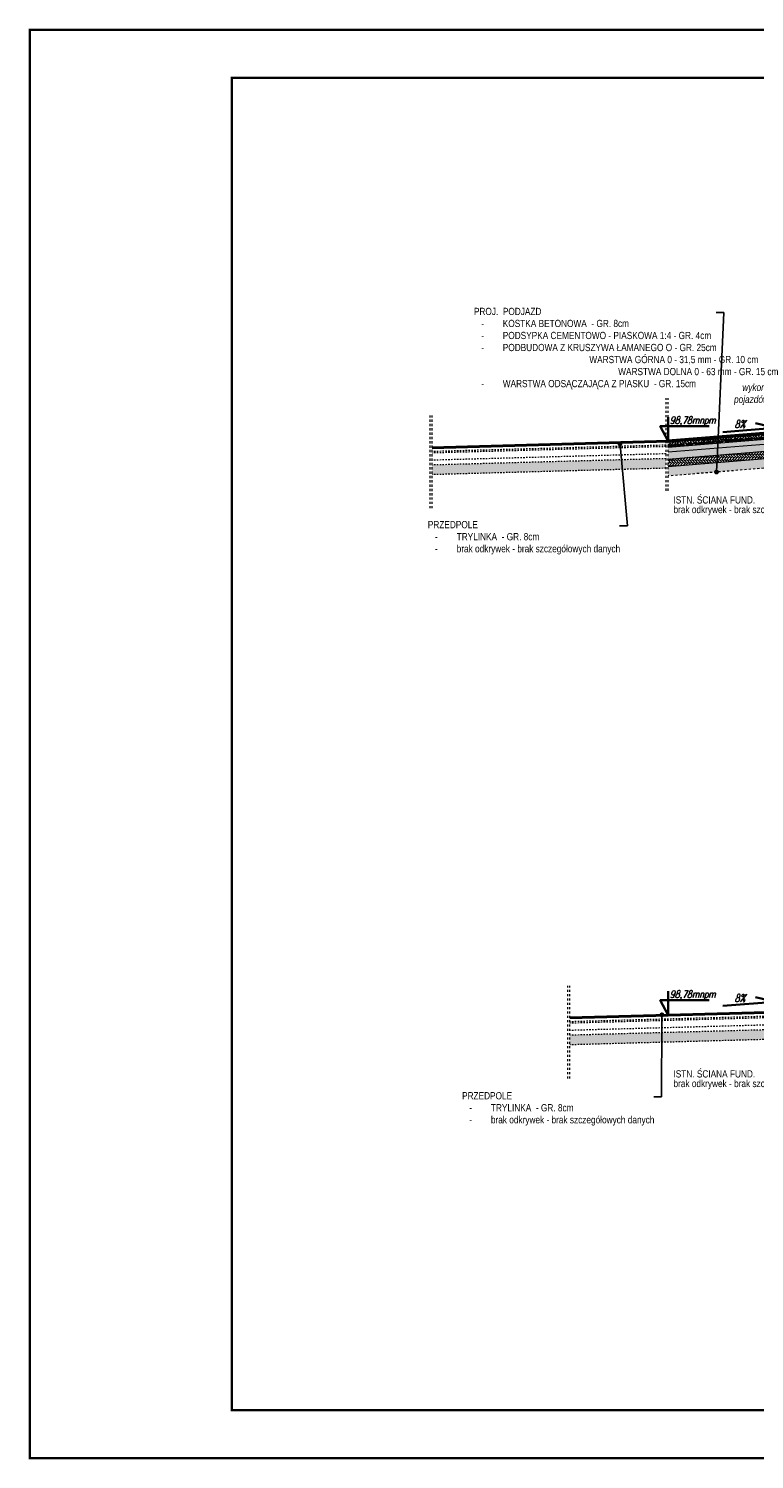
# Model space of a CAD drawing. Header units: centimetres. Extents: x -2715 to 104803, y -4848 to 32152.
# Tile 16 of 24: x 90598 to 92107, y -1446 to 1529. Entities that reach past the tile are written whole.
import ezdxf
from ezdxf import colors
from ezdxf.entities.mleader import LeaderData, LeaderLine
from ezdxf.math import Vec2, Vec3

# ---------------------------------------------------------------- set-up
doc = ezdxf.new("R2010")
doc.units = ezdxf.units.CM
doc.header["$MEASUREMENT"] = 0
doc.linetypes.add('Dash', pattern=[0.6, 0.3, -0.3])
for name, color, linetype, lineweight in [('0_TXT', 7, 'Continuous', 15), ('0_TXT_N', 150, 'Continuous', 15), ('1_ hatch', 8, 'Continuous', 9), ('1_ view 1', 7, 'Continuous', 15), ('1_ wall DIV', 52, 'Continuous', 40)]:
    doc.layers.add(name, color=color, linetype=linetype, lineweight=lineweight)
for name, color, linetype, lineweight, true_color in [('1_ hatch proj.', 7, 'Continuous', 9, 0x1a8cff), ('1_ wall DIV proj.', 7, 'Continuous', 40, 0x1a8cff), ('1_ wall STRUCT proj.', 7, 'Continuous', 50, 0x1a8cff), ('1_ wall STRUCT-DIV rozbiorka', 7, 'Continuous', 9, 0xff0a0a)]:
    doc.layers.add(name, color=color, linetype=linetype, lineweight=lineweight, true_color=true_color)
doc.layers.add('DIM', color=7, linetype='Continuous')
doc.styles.add('txt_1', font='ARIALN.TTF')
doc.styles.add('TXT_D', font='arial.ttf')
doc.styles.add('TXT_M', font='romans.shx', dxfattribs={"width": 0.75, "oblique": 15})
doc.linetypes.add('Rozbiö˘ka', pattern='A,7,[121,msgB.shx,S=1,R=0,X=0.5,Y=-1.826635],7', length=14)
pattern_1 = [(37.5, (92364.287, 2865.356), (-0.1574834, 4.8170594), [0, -3.8, 0, -4.25, 0, -4.0625]), (7.5, (92364.287, 2865.356), (4.424442, 7.055365), [0, -2.05, 0, -3.425, 0, -1.3125]), (327.5, (92361.212, 2865.356), (7.785355, 0.0141476), [0, -1.25, 0, -4.5, 0, -5.875]), (317.5, (92361.212, 2865.356), (7.515317, 2.194189), [0, -0.625, 0, -2.95, 0, -3.375])]

# ---------------------------------------------------------------- blocks, each defined once
blk = doc.blocks.new('_DOT')
at = {"color": 0, "linetype": 'ByBlock'}
blk.add_line((-0.5, 0), (-1, 0), dxfattribs=at)
at = {"color": 0, "linetype": 'ByBlock', "const_width": 0.5}
blk.add_lwpolyline([(-0.25, 0, 1), (0.25, 0, 1)], format="xyb", close=True, dxfattribs=at)

msp = doc.modelspace()

# ---------------------------------------------------------------- hatches: boundary and pattern name
at = {"layer": '1_ hatch'}
h = msp.add_hatch(dxfattribs=at)
h.set_pattern_fill('AR-SAND', color=256, scale=2.5, angle=270)
h.set_pattern_definition(pattern_1)
h.paths.add_polyline_path([(91436.71, 621.9), (91923.28, 635.22), (91923.28, 615.22), (91436.71, 601.89), (91436.71, 621.9)])
h = msp.add_hatch(dxfattribs=at)
h.set_pattern_fill('AR-SAND', color=256, scale=2.5, angle=270)
h.set_pattern_definition(pattern_1)
h.paths.add_polyline_path([(91927.28, 599.11), (92207.2, 621.8), (92286.47, 621.8), (92304.29, 599.44), (92313.07, 599.44), (92324.29, 615.21), (92324.29, 641.8), (92206.39, 641.8), (91927.28, 619.18), (91927.28, 599.11), (91927.28, 599.11)])
h = msp.add_hatch(dxfattribs=at)
h.set_pattern_fill('AR-SAND', color=256, scale=2.5, angle=270)
h.set_pattern_definition([(37.5, (92364.287, 1671.8844), (-0.1574834, 4.8170594), [0, -3.8, 0, -4.25, 0, -4.0625]), (7.5, (92364.287, 1671.8844), (4.424442, 7.055365), [0, -2.05, 0, -3.425, 0, -1.3125]), (327.5, (92361.212, 1671.8844), (7.785355, 0.014148), [0, -1.25, 0, -4.5, 0, -5.875]), (317.5, (92361.212, 1671.8844), (7.515317, 2.194189), [0, -0.625, 0, -2.95, 0, -3.375])])
h.paths.add_polyline_path([(92324.29, -547.27), (92324.29, -567.27), (91722.81, -583.75), (91722.81, -563.74), (92324.29, -547.27)])
at = {"layer": '1_ hatch proj.'}
h = msp.add_hatch(dxfattribs=at)
h.set_pattern_fill('HOUND', color=256, scale=25, angle=45, style=0)
h.set_pattern_definition([(135, (92364.2868, 2865.356), (-5.5242717, 3.314563), [25, -12.5]), (225, (92364.2868, 2865.356), (5.5242717, 3.314563), [25, -12.5])])
edge = h.paths.add_edge_path()
edge.add_line((91927.28, 659.31), (92204.77, 681.8))
edge.add_line((92204.77, 681.8), (92324.29, 681.8))
edge.add_line((92324.29, 681.8), (92324.29, 685.8))
edge.add_line((92324.29, 685.8), (92204.61, 685.8))
edge.add_line((92204.61, 685.8), (91927.18, 663.34))
edge.add_line((91927.18, 663.34), (91927.51, 659.33))
h = msp.add_hatch(dxfattribs=at)
h.set_pattern_fill('AR-HBONE', color=256, angle=270)
h.set_pattern_definition([(45, (92364.287, 2865.356), (2e-16, 5.656854), [12, -4]), (135, (92367.1152, 2868.1845), (6e-16, 5.656854), [12, -4])])
edge = h.paths.add_edge_path()
edge.add_line((91927.71, 663.35), (91927.23, 663.34))
edge.add_line((91927.23, 663.34), (91927.28, 671.35))
edge.add_line((91927.28, 671.35), (92207.4, 693.8))
edge.add_line((92207.4, 693.8), (92324.29, 693.8))
edge.add_line((92324.29, 693.8), (92324.29, 685.8))
edge.add_line((92324.29, 685.8), (92204.61, 685.8))
edge.add_line((92204.61, 685.8), (91927.28, 663.34))
h = msp.add_hatch(dxfattribs=at)
h.set_pattern_fill('AR-HBONE', color=256, angle=360, style=0)
h.set_pattern_definition([(135, (92364.287, 2865.356), (-5.656854, 6e-16), [12, -4]), (225, (92361.4584, 2868.1845), (-5.656854, 1e-15), [12, -4])])
h.paths.add_polyline_path([(92324.29, 641.8), (92206.39, 641.8), (91927.28, 619.18), (91926.06, 634.13), (92205.78, 656.8), (92324.29, 656.8)])
h = msp.add_hatch(dxfattribs=at)
h.set_pattern_fill('AR-CONC', color=256, angle=360, style=0)
h.set_pattern_definition([(140, (92364.287, 2865.356), (0.627521, 7.172602), [0.75, -8.25]), (85, (92364.287, 2865.356), (-7.521921, -1.387513), [0.6, -6.6]), (190.45144, (92364.339, 2865.954), (-6.8944, 5.785088), [0.637402, -7.01142]), (136.1842, (92362.287, 2865.356), (1.655193, 10.672413), [1.125, -12.375]), (186.63564, (92362.425, 2866.245), (-9.741186, 9.34662), [0.956103, -10.51714]), (81.18416, (92362.287, 2865.356), (-9.741186, 9.34662), [0.9, -9.9]), (111, (92362.787, 2866.356), (4.026189, 5.96907), [0.75, -8.25]), (56, (92362.787, 2866.356), (-7.2515, 2.433153), [0.6, -6.6]), (161.45144, (92363.122, 2866.8535), (-3.225312, 8.402224), [0.637402, -7.01142]), (127.5, (92364.2868, 2865.356), (-3.3289385, 0.1215986), [0, -6.52, 0, -6.7, 0, -6.625]), (97.5, (92364.2868, 2865.356), (-3.944117, 2.6306954), [0, -3.82, 0, -6.37, 0, -2.525]), (57.5, (92364.2868, 2863.126), (0.2255487, 5.3382244), [0, -2.5, 0, -7.8, 0, -10.35]), (47.5, (92364.287, 2862.126), (-1.00105, 5.831862), [0, -3.25, 0, -5.18, 0, -7.35])])
h.paths.add_polyline_path([(92324.29, 671.8), (92205.18, 671.8), (91927.28, 649.27), (91927.28, 659.31), (92207.4, 681.8), (92324.29, 681.8)])
h = msp.add_hatch(dxfattribs=at)
h.set_pattern_fill('GRAVEL', color=256, scale=10, angle=360, style=0)
h.set_pattern_definition([(318.012788, (92354.2868, 2872.55604), (90, -80), [1.34536, -133.19088]), (274.96974, (92355.2868, 2871.65604), (-10, 120), [2.30868, -228.559248]), (222.510447, (92355.4868, 2869.35604), (110, 100), [1.62788, -161.160326]), (357.27369, (92357.9868, 2865.45604), (-200, 10), [2.10238, -208.13558]), (22.833654, (92360.0868, 2865.35604), (-120, -50), [2.06155, -204.09373]), (87.27369, (92361.9868, 2866.15604), (-10, -200), [2.10238, -208.13558]), (127.69424, (92362.0868, 2868.25604), (100, -130), [2.78029, -275.248485]), (162.255328, (92360.3868, 2870.45604), (-220, 70), [2.62488, -259.863215]), (211.429566, (92357.8868, 2871.25604), (-130, -80), [2.1095, -208.84073]), (265.23636, (92356.0868, 2870.156), (10, 110), [2.40832, -118.007626]), (312.397438, (92355.8868, 2867.75604), (110, -120), [3.11448, -308.33375]), (228.814075, (92358.0868, 2875.356), (-60, -70), [1.06301, -105.23845]), (261.469234, (92357.3868, 2874.55604), (20, 130), [2.02237, -200.215114]), (315, (92357.087, 2872.556), (10, -2e-15), [1.41421, -12.727926]), (293.19859, (92355.8868, 2871.856), (-20, 50), [0.76158, -75.39615]), (21.80141, (92356.1868, 2871.156), (-30, -10), [1.07703, -52.77462]), (120.96376, (92357.1868, 2871.556), (-20, 30), [1.74929, -56.56023]), (251.56505, (92356.2868, 2873.056), (10, 20), [1.26491, -30.357867]), (106.38954, (92356.1868, 2865.35604), (-30, 100), [1.772, -175.42845]), (160.346176, (92355.6868, 2867.05604), (110, -40), [1.48661, -147.174077]), (23.19859, (92354.2868, 2873.056), (-50, -20), [1.52315, -74.63458]), (73.61046, (92355.6868, 2873.65604), (-30, -100), [1.772, -175.42845]), (69.443955, (92362.3868, 2865.356), (-20, -50), [1.7088, -83.731237]), (24.77514, (92362.9868, 2866.95604), (-110, -50), [1.43178, -141.74643]), (156.80141, (92364.2868, 2873.156), (-50, 20), [1.52315, -74.63458]), (107.354025, (92362.8868, 2873.75604), (40, -130), [1.67631, -165.954236]), (159.443955, (92364.2868, 2868.256), (50, -20), [0.8544, -84.585637]), (191.30993, (92364.2868, 2872.556), (-40, -10), [0.5099, -50.480295]), (255.96376, (92363.7868, 2872.456), (10, 30), [2.06155, -39.169506]), (276.009006, (92363.2868, 2870.45604), (-10, 100), [1.9105, -189.13923]), (33.69007, (92358.0868, 2871.556), (-20, -10), [1.44222, -34.613293]), (83.157227, (92359.2868, 2872.35604), (20, 170), [2.51794, -249.275626]), (150.945396, (92359.5868, 2874.856), (70, -40), [1.02956, -101.92674]), (180, (92358.687, 2875.356), (-10, -10), [0.6, -9.4]), (210.256437, (92362.9868, 2870.25604), (70, 40), [1.38924, -137.5352]), (138.012788, (92361.7868, 2869.55604), (-90, 80), [2.69072, -131.84552]), (90, (92359.787, 2871.356), (-10, 10), [2.6, -7.4]), (55.304846, (92359.7868, 2873.95604), (70, 100), [1.58114, -156.532743]), (344.054604, (92360.6868, 2875.256), (40, -10), [1.45602, -71.34508]), (297.645975, (92362.0868, 2874.85604), (100, -190), [2.37065, -234.69474]), (265.426079, (92363.1868, 2872.75604), (-10, -130), [2.50799, -248.290734])])
h.paths.add_polyline_path([(92324.29, 656.8), (92205.78, 656.8), (91927.28, 634.22), (91927.28, 649.27), (92205.18, 671.8), (92324.29, 671.8)])

# ---------------------------------------------------------------- linework, layer by layer
at = {"color": 1, "lineweight": 35}
for points in [[(91927.28, 721.62), (91927.28, 671.35), (91911.32, 702.46), (92012.64, 702.46)], [(91927.28, -471.85), (91927.28, -522.13), (91911.32, -491.01), (92012.64, -491.01)], [(92041.27, -502.89), (92150.19, -494.06), (92109.35, -484.59)]]:
    msp.add_lwpolyline(points, dxfattribs=at)
at = {"layer": '0_TXT', "linetype": 'Dash', "ltscale": 15}
for points in [[(91923.28, 568.27), (91923.28, 761.14)], [(91927.28, 568.27), (91927.28, 761.14)], [(91432.71, 531.9), (91432.71, 724.78)], [(91436.71, 531.9), (91436.71, 724.78)], [(91718.81, -653.74), (91718.81, -460.86)], [(91722.81, -653.74), (91722.81, -460.86)]]:
    msp.add_lwpolyline(points, dxfattribs=at)
at = {"layer": '1_ view 1', "linetype": 'Dash', "ltscale": 10}
for points in [[(91923.28, 663.23), (91436.71, 649.91)], [(91923.28, 660.23), (91436.71, 646.91)], [(91923.28, 645.23), (91436.71, 631.9)], [(91923.28, 635.22), (91436.71, 621.9)], [(91923.28, 615.22), (91436.71, 601.89)], [(92324.29, -519.26), (91722.81, -535.73)], [(92324.29, -522.26), (91722.81, -538.73)], [(92324.29, -537.26), (91722.81, -553.74)], [(92324.29, -547.27), (91722.81, -563.74)], [(92324.29, -567.27), (91722.81, -583.75)]]:
    msp.add_lwpolyline(points, dxfattribs=at)
at = {"layer": '1_ view 1', "linetype": 'Dash', "ltscale": 15}
msp.add_lwpolyline([(92304.29, 599.44), (92286.47, 621.8), (92207.2, 621.8), (91927.28, 599.11)], dxfattribs=at)
at = {"layer": '1_ wall DIV', "ltscale": 2.5}
for points in [[(91927.28, 671.35), (91436.71, 657.91)], [(92234.29, -513.72), (91722.81, -527.73)]]:
    msp.add_lwpolyline(points, dxfattribs=at)
at = {"layer": '1_ wall DIV proj.', "lineweight": 15}
for points in [[(91927.71, 663.35), (92204.61, 685.8), (92324.29, 685.8)], [(91927.28, 659.31), (92204.77, 681.8), (92324.29, 681.8)], [(91927.28, 649.27), (92205.18, 671.8), (92324.29, 671.8)], [(91927.28, 634.22), (92205.78, 656.8), (92324.29, 656.8)], [(91927.28, 619.18), (92206.39, 641.8), (92324.29, 641.8)]]:
    msp.add_lwpolyline(points, dxfattribs=at)
at = {"layer": '1_ wall STRUCT proj.'}
msp.add_lwpolyline([(91927.28, 671.35), (92204.29, 693.8), (92324.29, 693.8)], dxfattribs=at)
at = {"layer": '1_ wall STRUCT-DIV rozbiorka', "linetype": 'Rozbiö˘ka', "ltscale": 2.5}
msp.add_lwpolyline([(92324.29, 680.8), (92324.29, 678.8), (92199.29, 678.8), (91927.28, 671.35)], dxfattribs=at)

# ---------------------------------------------------------------- texts
at = {"layer": '0_TXT', "ltscale": 30, "char_height": 15.75, "attachment_point": 1, "style": 'TXT_M'}
for s, insert in [('98,78mnpm', (91931.12, 723.06)), ('98,78mnpm', (91931.12, -470.41)), ('8%', (92065.92, -478.33))]:
    msp.add_mtext(s, dxfattribs=dict(at, insert=insert))

# ---------------------------------------------------------------- leaders
at = {"layer": 'DIM', "color": 150}
ml = msp.add_multileader_mtext('Standard', dxfattribs=at)
ml.set_content('\\pxqj;PROJ.  PODJAZD\\P\\pi-3,l4,t4;{\\C256;-^IKOSTKA BETONOWA  - GR. 8cm\\P-^IPODSYPKA CEMENTOWO - PIASKOWA 1:4 - GR. 4cm\\P-^IPODBUDOWA Z KRUSZYWA ŁAMANEGO O - GR. 25cm\\P\\pi0,l0,tz;\\fArial|b0|i0|c238|p34;^I^I^I\\fArial Narrow|b0|i0|c238|p34; \\fArial|b0|i0|c238|p34;^I\\fArial Narrow|b0|i0|c238|p34;WARSTWA GÓRNA 0 - 31,5 mm - GR. 10 cm\\fArial|b0|i0|c238|p34;^I\\P\\pi-3,l4,t4;^I^I^I\\fArial Narrow|b0|i0|c238|p34; \\fArial|b0|i0|c238|p34;^I^I\\fArial Narrow|b0|i0|c238|p34;WARSTWA DOLNA 0 - 63 mm - GR. 15 cm\\P-^IWARSTWA ODSĄCZAJĄCA Z PIASKU  - GR. 15cm}', color=150, style='txt_1')
ml.set_leader_properties()
ml.set_arrow_properties(name='DOT')
ml.build(insert=Vec2(0, 0))
ml.multileader.update_dxf_attribs({"dogleg_length": 16.07, "arrow_head_size": 10})
ctx = ml.context
ctx.base_point, ctx.char_height, ctx.arrow_head_size, ctx.landing_gap_size, ctx.plane_origin = Vec3(91523.61, 939), 15, 10, 0.09, Vec3(92028.13, 607.28)
notes = []
notes.append((ctx, [(0, (1, 1, 0), (92043.67, 939), (-1, 0), 16.07, [(0, [(92028.13, 607.28)], 0, [])])]))
ctx.mtext.insert, ctx.mtext.flow_direction = Vec3(91523.7, 948.8), 5
at = {"layer": 'DIM'}
ml = msp.add_multileader_mtext('Standard', dxfattribs=at)
ml.set_content('\\pxqj;PRZEDPOLE\\P\\pi-3,l4,t4;{\\C256;-^ITRYLINKA  - GR. 8cm\\P}-^Ibrak odkrywek - brak szczegółowych danych', style='txt_1')
ml.set_leader_properties()
ml.set_arrow_properties(name='DOT')
ml.build(insert=Vec2(0, 0))
ml.multileader.update_dxf_attribs({"dogleg_length": 16.07, "arrow_head_size": 10})
ctx = ml.context
ctx.base_point, ctx.char_height, ctx.arrow_head_size, ctx.landing_gap_size, ctx.plane_origin = Vec3(91427.73, 495.62), 15, 10, 0.09, Vec3(91825.03, 661.48)
notes.append((ctx, [(0, (1, 1, 0), (91842.82, 495.62), (-1, 0), 16.07, [(0, [(91827.28, 666.11)], 0, [])])]))
ctx.mtext.insert, ctx.mtext.flow_direction = Vec3(91427.82, 505.46), 5
ml = msp.add_multileader_mtext('Standard', dxfattribs=at)
ml.set_content('\\pxqj;ISTN. ŚCIANA FUND.\\Pbrak odkrywek - brak szczegółowych danych', style='txt_1')
ml.set_leader_properties()
ml.set_arrow_properties(name='DOT')
ml.build(insert=Vec2(0, 0))
ml.multileader.update_dxf_attribs({"dogleg_length": 16.07, "arrow_head_size": 10})
ctx = ml.context
ctx.base_point, ctx.char_height, ctx.arrow_head_size, ctx.landing_gap_size, ctx.plane_origin = Vec3(91940.76, 545.26), 15, 10, 0.09, Vec3(92272.81, 385.12)
ctx.text_align_type = 2
notes.append((ctx, [(0, (1, 1, 0), (92294.76, 545.26), (-1, 0), 16.07, [(0, [(92324.29, 633.64)], 0, [])])]))
ctx.mtext.insert, ctx.mtext.alignment, ctx.mtext.line_spacing_factor, ctx.mtext.flow_direction = Vec3(92278.6, 556.91), 3, 0.8, 5
ml = msp.add_multileader_mtext('Standard', dxfattribs=at)
ml.set_content('\\pxqj;PRZEDPOLE\\P\\pi-3,l4,t4;{\\C256;-^ITRYLINKA  - GR. 8cm\\P}-^Ibrak odkrywek - brak szczegółowych danych', style='txt_1')
ml.set_leader_properties()
ml.set_arrow_properties(name='DOT')
ml.build(insert=Vec2(0, 0))
ml.multileader.update_dxf_attribs({"dogleg_length": 16.07, "arrow_head_size": 10})
ctx = ml.context
ctx.base_point, ctx.char_height, ctx.arrow_head_size, ctx.landing_gap_size, ctx.plane_origin = Vec3(91498.92, -691.81), 15, 10, 0.09, Vec3(91912.29, -525.95)
notes.append((ctx, [(0, (1, 1, 0), (91914.01, -691.81), (-1, 0), 16.07, [(0, [(91914.54, -521.32)], 0, [])])]))
ctx.mtext.insert, ctx.mtext.flow_direction = Vec3(91499.01, -681.97), 5
ml = msp.add_multileader_mtext('Standard', dxfattribs=at)
ml.set_content('\\pxqj;ISTN. ŚCIANA FUND.\\Pbrak odkrywek - brak szczegółowych danych', style='txt_1')
ml.set_leader_properties()
ml.set_arrow_properties(name='DOT')
ml.build(insert=Vec2(0, 0))
ml.multileader.update_dxf_attribs({"dogleg_length": 16.07, "arrow_head_size": 10})
ctx = ml.context
ctx.base_point, ctx.char_height, ctx.arrow_head_size, ctx.landing_gap_size, ctx.plane_origin = Vec3(91940.76, -648.21), 15, 10, 0.09, Vec3(92272.81, -808.35)
ctx.text_align_type = 2
notes.append((ctx, [(0, (1, 1, 0), (92294.76, -648.21), (-1, 0), 16.07, [(0, [(92324.29, -559.83)], 0, [])])]))
ctx.mtext.insert, ctx.mtext.alignment, ctx.mtext.line_spacing_factor, ctx.mtext.flow_direction = Vec3(92278.6, -636.56), 3, 0.8, 5
for ctx, leaders in notes:
    for number, flags, end, landing, length, lines in leaders:
        leader = LeaderData()
        leader.index, (leader.has_last_leader_line, leader.has_dogleg_vector, leader.attachment_direction) = number, flags
        leader.last_leader_point, leader.dogleg_vector, leader.dogleg_length = Vec3(end), Vec3(landing), length
        for number, points, colour, breaks in lines:
            line = LeaderLine()
            line.index, line.vertices, line.color, line.breaks = number, Vec3.list(points), colors.encode_raw_color(colour), breaks
            leader.lines.append(line)
        ctx.leaders.append(leader)

# ---------------------------------------------------------------- next in the draw order: texts
at = {"layer": '0_TXT_N', "linetype": 'Rozbiö˘ka', "insert": (92057.72, 790.96), "char_height": 15, "width": 194.3254, "attachment_point": 1, "style": 'TXT_D', "bg_fill": 3, "box_fill_scale": 1, "bg_fill_color": 256, "bg_fill_transparency": 0}
msp.add_mtext('\\pxqc;{\\fArial Narrow|b0|i1|c238|p34;wykonanie nowego pojazdów do magazynu}', dxfattribs=at)

# ---------------------------------------------------------------- next in the draw order: linework, layer by layer
at = {"lineweight": 50, "const_width": 5}
msp.add_lwpolyline([(90600.17, -1443.15), (90600.17, 1526.85), (94800.17, 1526.85), (94800.17, -1443.15), (90600.17, -1443.15)], dxfattribs=at)
at = {"lineweight": 50}
msp.add_lwpolyline([(91020.17, -1343.15, 5, 5, 0), (91020.17, 1426.85, 5, 5, 0), (94700.17, 1426.85, 5, 5, 0), (94700.17, -1343.15, 5, 5, 0)], format="xyseb", close=True, dxfattribs=at)
at = {"color": 1, "lineweight": 35}
msp.add_lwpolyline([(92041.27, 690.58), (92150.19, 699.41), (92109.35, 708.88)], dxfattribs=at)

# ---------------------------------------------------------------- next in the draw order: texts
at = {"layer": '0_TXT', "ltscale": 30, "insert": (92065.92, 715.14), "char_height": 15.75, "attachment_point": 1, "style": 'TXT_M'}
msp.add_mtext('8%', dxfattribs=at)

doc.saveas('drawing.dxf')
